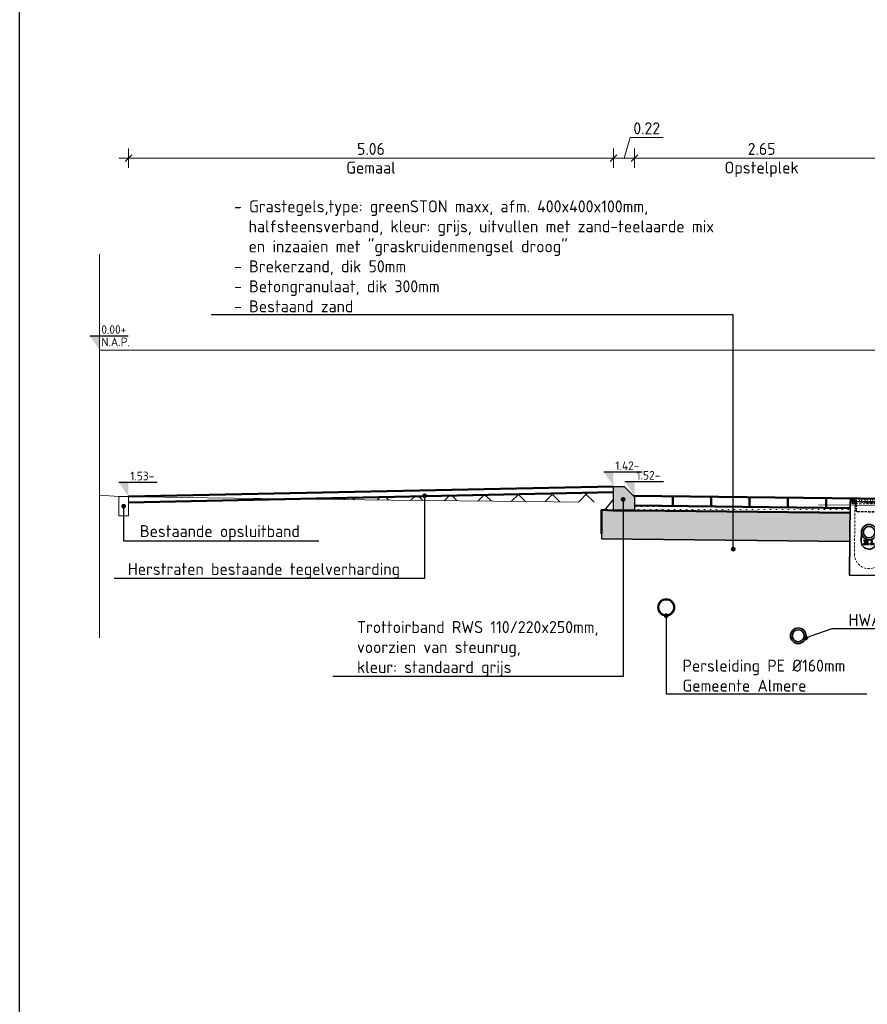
# Model space of a CAD drawing. Header units: metres. Extents: x 2162321 to 2882343, y 1364975 to 1365021.
# Tile 2 of 16: x 2162321 to 2162330, y 1364990 to 1365000. Entities that reach past the tile are written whole.
import ezdxf
from ezdxf import colors
from ezdxf.entities.mleader import LeaderData, LeaderLine
from ezdxf.lldxf.tags import DXFTag
from ezdxf.math import Vec2, Vec3

# ---------------------------------------------------------------- set-up
doc = ezdxf.new("R2010")
doc.units = ezdxf.units.M
for name, pattern in [('AL-NAP_LIJN-SO', [15.25, 12, -1.5, 0.25, -1.5]), ('HIDDEN', [0.375, 0.25, -0.125]), ('ZZ-AFBREEK-SO', [7, 4, -1, 1, -1])]:
    doc.linetypes.add(name, pattern=pattern)
doc.layers.get('Defpoints').update_dxf_attribs({"color": 151})
for name, color, linetype, lineweight in [('B-WE-GR-MAAIVELD-GD', 253, 'Continuous', 18), ('B-WE-VH-KANTOPSLUITING_OPSLUITBAND-SD', 150, 'Continuous', 18), ('N-WE-AM-AFBREEKLIJN-G', 7, 'ZZ-AFBREEK-SO', 18), ('N-WE-GW-GROND_ONTGRAVEN-AD-100', 7, 'Continuous', 18), ('N-WE-GW-GROND_ZAND_CUNETZAND-AD-100', 50, 'Continuous', 18), ('N-WE-IE-MEUBILAIR_WEGMEUBILAIR_PAAL-G', 7, 'Continuous', 35), ('N-WE-RI-HWA_KOLK_STRAATKOLK-GD', 150, 'Continuous', 50), ('N-WE-VH-FUNDERING_GRANULAAT-AD-50', 7, 'Continuous', 18), ('N-WE-VH-FUNDERING_GRANULAAT_MENG-GD', 252, 'Continuous', 50), ('N-WE-VH-KANTOPSLUITING_TROTTOIRBAND_RWS_110 220-SD', 210, 'Continuous', 25), ('N-WE-VH-VERHARDING_GRASBETONSTEEN-GD', 70, 'Continuous', 50), ('N-WE-VH-VERHARDING_OPEN_BETONELEMENT-GD', 90, 'Continuous', 50), ('N-WE-VH-VERHARDING_OPEN_TEGEL-GD', 90, 'Continuous', 50), ('X-XX-AL-M', 7, 'Continuous', 18), ('X-XX-AL-NAP-G', 7, 'AL-NAP_LIJN-SO', 18), ('X-XX-AL-PEILMAAT-SD', 7, 'Continuous', 25), ('X-XX-AL-T25', 7, 'Continuous', 25)]:
    doc.layers.add(name, color=color, linetype=linetype, lineweight=lineweight)
doc.layers.add('N-WE-RI-PERSLEIDING_Ø75mm-G', color=6, linetype='RI-PERS-SO', lineweight=35, true_color=0xff00ff)
doc.layers.add('N-XX-RI-HWA-A', color=7, linetype='Continuous', lineweight=35, true_color=0x0051ff)
doc.layers.add('X-XX-AL-TEKENBLAD_HULPLIJN-GD', color=7, linetype='Continuous', lineweight=25, plot=False)
doc.styles.add('NLCS-ISO', font='NLCS-ISO.ttf')
doc.styles.add('NLCS-ISO-M50-T25', font='NLCS-ISO.ttf', dxfattribs={"height": 0.125})
tags = doc.linetypes.add('RI-PERS-SO', pattern='A,7,-2,["P",Standard,S=1.8,R=0,X=-0.5,Y=-0.9],-2,7,-2,[102,NLCS.SHX,S=1,R=180,X=0,Y=0],-2', length=22).pattern_tags.tags
tags[6] = DXFTag(74, 10)
doc.dimstyles.new('NLCS-M50-T25-SCHRAP_L2_H2', dxfattribs={"dimscale": 0.05, "dimtxt": 2.5, "dimasz": 1.4, "dimexe": 2, "dimexo": 2, "dimgap": 0.7, "dimtad": 1, "dimzin": 0, "dimdsep": 46, "dimtxsty": 'NLCS-ISO-M50-T25', "dimblk": 'OBLIQUE', "dimcen": 0, "dimdle": 2, "dimclrd": 256, "dimclre": 256, "dimclrt": 256, "dimazin": 0, "dimtfac": 1, "dimtdec": 3, "dimtofl": 0, "dimtmove": 0, "dimatfit": 3, "dimldrblk": 'OBLIQUE', "dimfxl": 2, "dimfxlon": 1, "dimtfillclr": 256, "dimtolj": 1, "dimtzin": 0, "dimlwd": -1, "dimlwe": -1, "dimarcsym": 0})

# ---------------------------------------------------------------- blocks, each defined once
blk = doc.blocks.new('SAL-PEILMAAT_INFRACAD_R01-SOD')
blk.add_line((-2, 3), (6, 3))
blk.add_solid([(-2, 3), (0, 3), (0, 0)])
at = {"style": 'NLCS-ISO'}
for tag, p in [('...', (0.4, 3.4)), ('REF', (0.4, 0.8))]:
    blk.add_attdef(tag, p, '', height=1.8, dxfattribs=at)
blk = doc.blocks.new('SVH-KANTOPSLUITING_RWS_110 220X250-D')
h = blk.add_hatch(color=254)
h.dxf.hatch_style = 1
h.paths.add_polyline_path([(0, 0), (-0.11, 0), (-0.22, -0.11), (-0.22, -0.25), (0, -0.25)])
at = {"flags": 128}
blk.add_lwpolyline([(-0.22, -0.25), (0, -0.25), (0, 0), (-0.11, 0), (-0.22, -0.11)], close=True, dxfattribs=at)
blk = doc.blocks.new('_Oblique')
at = {"color": 0, "linetype": 'ByBlock', "lineweight": -2}
blk.add_line((-0.5, -0.5), (0.5, 0.5), dxfattribs=at)
blk = doc.blocks.new('*D60')
at = {"layer": 'Defpoints', "color": 0, "transparency": 16777216}
for p in [(2162327.208, 1364998.661), (2162327.208, 1364995.141), (2162329.858, 1364995.111)]:
    blk.add_point(p, dxfattribs=at)
at = {"layer": 'X-XX-AL-M', "transparency": 16777216}
for p, q in [((2162327.208, 1364998.561), (2162327.208, 1364998.761)), ((2162329.858, 1364998.561), (2162329.858, 1364998.761)), ((2162329.958, 1364998.661), (2162327.108, 1364998.661))]:
    blk.add_line(p, q, dxfattribs=at)
at = {"layer": 'X-XX-AL-M', "transparency": 16777216, "xscale": 0.06999999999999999, "yscale": 0.06999999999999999, "zscale": 0.06999999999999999, "rotation": 180}
blk.add_blockref('_Oblique', (2162327.208, 1364998.661), dxfattribs=at)
at = {"layer": 'X-XX-AL-M', "transparency": 16777216, "xscale": 0.06999999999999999, "yscale": 0.06999999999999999, "zscale": 0.06999999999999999}
blk.add_blockref('_Oblique', (2162329.858, 1364998.661), dxfattribs=at)
at = {"layer": 'X-XX-AL-M', "transparency": 16777216, "char_height": 0.125, "attachment_point": 5, "style": 'NLCS-ISO-M50-T25'}
for s, insert in [('\\A1;2.65', (2162328.533, 1364998.758)), ('\\A1;Opstelplek', (2162328.533, 1364998.545))]:
    blk.add_mtext(s, dxfattribs=dict(at, insert=insert))
blk = doc.blocks.new('*D61')
at = {"layer": 'Defpoints', "color": 0, "transparency": 16777216}
for p in [(2162326.988, 1364998.661), (2162326.988, 1364995.241), (2162327.208, 1364995.131)]:
    blk.add_point(p, dxfattribs=at)
at = {"layer": 'X-XX-AL-M', "transparency": 16777216}
for p, q in [((2162327.098, 1364998.661), (2162327.162, 1364998.876)), ((2162327.162, 1364998.876), (2162327.507, 1364998.876)), ((2162326.988, 1364998.561), (2162326.988, 1364998.761)), ((2162327.208, 1364998.561), (2162327.208, 1364998.761)), ((2162327.308, 1364998.661), (2162326.888, 1364998.661))]:
    blk.add_line(p, q, dxfattribs=at)
at = {"layer": 'X-XX-AL-M', "transparency": 16777216, "xscale": 0.06999999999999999, "yscale": 0.06999999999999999, "zscale": 0.06999999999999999, "rotation": 180}
blk.add_blockref('_Oblique', (2162326.988, 1364998.661), dxfattribs=at)
at = {"layer": 'X-XX-AL-M', "transparency": 16777216, "xscale": 0.06999999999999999, "yscale": 0.06999999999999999, "zscale": 0.06999999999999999}
blk.add_blockref('_Oblique', (2162327.208, 1364998.661), dxfattribs=at)
at = {"layer": 'X-XX-AL-M', "transparency": 16777216, "insert": (2162327.335, 1364998.973), "char_height": 0.125, "attachment_point": 5, "style": 'NLCS-ISO-M50-T25'}
blk.add_mtext('\\A1;0.22', dxfattribs=at)
blk = doc.blocks.new('*D62')
at = {"layer": 'Defpoints', "color": 0, "transparency": 16777216}
for p in [(2162321.928, 1364998.661), (2162326.988, 1364995.241), (2162321.928, 1364995.134)]:
    blk.add_point(p, dxfattribs=at)
at = {"layer": 'X-XX-AL-M', "transparency": 16777216}
for p, q in [((2162321.928, 1364998.561), (2162321.928, 1364998.761)), ((2162326.988, 1364998.561), (2162326.988, 1364998.761)), ((2162327.088, 1364998.661), (2162321.828, 1364998.661))]:
    blk.add_line(p, q, dxfattribs=at)
at = {"layer": 'X-XX-AL-M', "transparency": 16777216, "xscale": 0.06999999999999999, "yscale": 0.06999999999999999, "zscale": 0.06999999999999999, "rotation": 180}
blk.add_blockref('_Oblique', (2162321.928, 1364998.661), dxfattribs=at)
at = {"layer": 'X-XX-AL-M', "transparency": 16777216, "xscale": 0.06999999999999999, "yscale": 0.06999999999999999, "zscale": 0.06999999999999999}
blk.add_blockref('_Oblique', (2162326.988, 1364998.661), dxfattribs=at)
at = {"layer": 'X-XX-AL-M', "transparency": 16777216, "char_height": 0.125, "attachment_point": 5, "style": 'NLCS-ISO-M50-T25'}
for s, insert in [('\\A1;5.06', (2162324.458, 1364998.758)), ('\\A1;Gemaal', (2162324.458, 1364998.563))]:
    blk.add_mtext(s, dxfattribs=dict(at, insert=insert))
blk = doc.blocks.new('B-SVH-KANTOPSLUITING_OPSLUITBAND_100X200-D')
at = {"flags": 128}
blk.add_lwpolyline([(-0.1, -0.2), (0, -0.2), (0, 0), (-0.1, 0)], close=True, dxfattribs=at)
blk = doc.blocks.new('SAL-PEILMAAT_INFRACAD_H01-SOD')
blk.add_line((-2, 3), (6, 3))
blk.add_solid([(-2, 3), (0, 3), (0, 0)])
at = {"style": 'NLCS-ISO'}
blk.add_attdef('...', (0.4, 3.4), '', height=1.8, dxfattribs=at)
blk = doc.blocks.new('STR-9401')
at = {"layer": 'N-WE-RI-HWA_KOLK_STRAATKOLK-GD', "lineweight": 35}
blk.add_lwpolyline([(0.4, 0.767), (0.4, 0), (0, 0), (0, 0.767)], close=True, dxfattribs=at)
at = {"layer": 'N-WE-RI-HWA_KOLK_STRAATKOLK-GD', "lineweight": 18}
for points in [[(0.001, 0.767), (0, 0.767)], [(0.05, 0.745), (0.043, 0.745), (0.042, 0.745), (0.042, 0.745), (0.024, 0.759), (0.023, 0.745), (0.018, 0.745), (0.017, 0.762), (0.012, 0.767), (0.011, 0.767), (0.011, 0.767), (0.01, 0.767), (0.01, 0.767)], [(0.015, 0.799), (0.017, 0.774), (0.029, 0.766)], [(0.033, 0.799), (0.031, 0.799), (0.028, 0.798), (0.025, 0.797), (0.023, 0.795), (0.021, 0.793), (0.019, 0.79), (0.019, 0.789)], [(0.019, 0.777), (0.019, 0.776), (0.021, 0.774), (0.023, 0.771), (0.025, 0.769), (0.028, 0.768), (0.031, 0.768), (0.033, 0.767)], [(0.045, 0.783), (0.022, 0.783)], [(0.029, 0.799), (0.03, 0.79)], [(0.032, 0.776), (0.032, 0.767)], [(0.033, 0.772), (0.033, 0.795)], [(0.062, 0.765), (0.04, 0.767)], [(0.04, 0.758), (0.051, 0.75), (0.051, 0.745)], [(0.043, 0.767), (0.043, 0.767), (0.044, 0.767), (0.045, 0.767), (0.045, 0.768), (0.046, 0.768), (0.046, 0.768), (0.061, 0.792), (0.061, 0.793), (0.062, 0.794), (0.062, 0.795), (0.061, 0.796), (0.061, 0.797), (0.061, 0.797), (0.06, 0.798), (0.059, 0.799), (0.059, 0.799), (0.058, 0.799), (0.057, 0.799)], [(0.05, 0.732), (0.05, 0.745), (0.051, 0.745), (0.081, 0.745)], [(0.05, 0.695), (0.05, 0.72)], [(0.066, 0.747), (0.066, 0.773), (0.066, 0.775), (0.065, 0.777), (0.064, 0.779), (0.063, 0.781), (0.062, 0.782), (0.06, 0.783), (0.058, 0.784), (0.056, 0.784)], [(0.06, 0.71), (0.06, 0.735)], [(0.066, 0.71), (0.066, 0.735)], [(0.099, 0.762), (0.074, 0.764)], [(0.097, 0.799), (0.096, 0.799), (0.095, 0.799), (0.095, 0.799), (0.094, 0.798), (0.094, 0.798), (0.093, 0.797), (0.093, 0.796), (0.093, 0.795), (0.093, 0.794), (0.093, 0.793), (0.101, 0.763), (0.102, 0.763), (0.102, 0.762), (0.102, 0.762), (0.103, 0.762), (0.103, 0.761), (0.103, 0.761), (0.104, 0.761)], [(0.119, 0.745), (0.094, 0.745)], [(0.11, 0.761), (0.11, 0.761), (0.111, 0.761), (0.111, 0.761), (0.111, 0.761), (0.112, 0.761), (0.112, 0.762), (0.112, 0.762), (0.113, 0.763), (0.121, 0.793), (0.121, 0.794), (0.122, 0.795), (0.121, 0.796), (0.121, 0.797), (0.121, 0.798), (0.12, 0.798), (0.119, 0.799), (0.119, 0.799), (0.118, 0.799), (0.117, 0.799)], [(0.136, 0.758), (0.111, 0.76)], [(0.156, 0.745), (0.131, 0.745)], [(0.19, 0.755), (0.171, 0.755), (0.149, 0.757)], [(0.175, 0.799), (0.176, 0.799), (0.177, 0.799), (0.177, 0.799), (0.178, 0.798), (0.179, 0.798), (0.179, 0.797), (0.179, 0.796), (0.18, 0.795), (0.18, 0.794), (0.179, 0.793), (0.17, 0.759), (0.169, 0.759), (0.169, 0.758), (0.168, 0.758), (0.167, 0.757), (0.166, 0.757), (0.163, 0.757), (0.163, 0.757), (0.162, 0.758), (0.161, 0.758), (0.161, 0.759), (0.16, 0.759), (0.15, 0.793), (0.15, 0.794), (0.15, 0.795), (0.15, 0.796), (0.151, 0.797), (0.151, 0.798), (0.152, 0.798), (0.153, 0.799), (0.153, 0.799), (0.154, 0.799), (0.155, 0.799)], [(0.194, 0.745), (0.169, 0.745)], [(0.238, 0.757), (0.221, 0.755), (0.202, 0.755)], [(0.231, 0.745), (0.206, 0.745)], [(0.213, 0.799), (0.212, 0.799), (0.212, 0.799), (0.211, 0.799), (0.21, 0.798), (0.209, 0.798), (0.209, 0.797), (0.209, 0.796), (0.208, 0.795), (0.208, 0.794), (0.209, 0.793), (0.219, 0.759), (0.219, 0.759), (0.219, 0.758), (0.22, 0.758), (0.221, 0.757), (0.222, 0.757), (0.225, 0.757), (0.225, 0.757), (0.226, 0.758), (0.227, 0.758), (0.227, 0.759), (0.228, 0.759), (0.238, 0.793), (0.238, 0.794), (0.238, 0.795), (0.238, 0.796), (0.237, 0.797), (0.237, 0.798), (0.236, 0.798), (0.236, 0.799), (0.235, 0.799), (0.234, 0.799), (0.233, 0.799)], [(0.211, 0.799), (0.209, 0.797)], [(0.269, 0.745), (0.244, 0.745)], [(0.275, 0.76), (0.25, 0.758)], [(0.25, 0.758), (0.25, 0.756), (0.263, 0.758)], [(0.271, 0.799), (0.27, 0.799), (0.269, 0.799), (0.269, 0.799), (0.268, 0.798), (0.268, 0.798), (0.267, 0.797), (0.267, 0.796), (0.267, 0.795), (0.267, 0.794), (0.267, 0.793), (0.276, 0.763), (0.276, 0.763), (0.276, 0.762), (0.276, 0.762), (0.277, 0.761), (0.277, 0.761), (0.277, 0.761), (0.278, 0.761), (0.278, 0.761)], [(0.29, 0.762), (0.29, 0.76), (0.276, 0.759)], [(0.306, 0.745), (0.281, 0.745)], [(0.284, 0.761), (0.285, 0.761), (0.285, 0.762), (0.286, 0.762), (0.286, 0.763), (0.287, 0.763), (0.287, 0.764), (0.295, 0.793), (0.295, 0.794), (0.295, 0.795), (0.295, 0.796), (0.295, 0.797), (0.295, 0.798), (0.294, 0.798), (0.293, 0.799), (0.293, 0.799), (0.292, 0.799), (0.291, 0.799)], [(0.312, 0.764), (0.287, 0.762)], [(0.349, 0.767), (0.349, 0.745), (0.319, 0.745)], [(0.342, 0.767), (0.325, 0.766)], [(0.332, 0.799), (0.331, 0.799), (0.331, 0.799), (0.33, 0.799), (0.329, 0.798), (0.328, 0.797), (0.328, 0.797), (0.328, 0.796), (0.328, 0.795), (0.328, 0.794), (0.328, 0.793), (0.328, 0.792), (0.343, 0.768), (0.343, 0.768), (0.344, 0.768), (0.344, 0.768), (0.345, 0.768), (0.345, 0.767), (0.346, 0.767)], [(0.334, 0.747), (0.334, 0.773), (0.334, 0.775), (0.334, 0.776), (0.335, 0.778), (0.336, 0.78)], [(0.334, 0.71), (0.334, 0.735)], [(0.34, 0.747), (0.34, 0.773), (0.34, 0.774)], [(0.34, 0.71), (0.34, 0.735)], [(0.354, 0.799), (0.354, 0.797), (0.342, 0.797), (0.342, 0.799)], [(0.35, 0.745), (0.349, 0.745)], [(0.396, 0.767), (0.396, 0.767), (0.396, 0.768), (0.395, 0.768), (0.395, 0.768), (0.394, 0.768), (0.394, 0.769), (0.394, 0.77), (0.39, 0.788), (0.39, 0.789), (0.39, 0.79), (0.389, 0.791), (0.388, 0.791), (0.388, 0.792), (0.387, 0.792), (0.386, 0.792), (0.386, 0.792), (0.373, 0.792), (0.373, 0.792), (0.372, 0.792), (0.371, 0.792), (0.371, 0.791), (0.37, 0.791), (0.369, 0.79), (0.369, 0.789), (0.369, 0.788), (0.364, 0.762), (0.364, 0.761), (0.364, 0.76), (0.363, 0.76), (0.363, 0.76), (0.362, 0.76), (0.362, 0.759), (0.361, 0.759), (0.358, 0.759), (0.357, 0.759), (0.357, 0.759), (0.356, 0.759), (0.356, 0.759), (0.356, 0.758), (0.355, 0.758), (0.355, 0.757), (0.355, 0.756), (0.355, 0.747), (0.355, 0.747), (0.355, 0.746), (0.354, 0.746), (0.354, 0.745), (0.353, 0.745), (0.353, 0.745), (0.35, 0.745), (0.35, 0.732)], [(0.35, 0.72), (0.35, 0.695)], [(0.355, 0.799), (0.354, 0.799)], [(0.362, 0.799), (0.356, 0.767)], [(0.357, 0.767), (0.363, 0.799)], [(0.399, 0.767), (0.4, 0.767)], [(0.05, 0.657), (0.05, 0.682)], [(0.05, 0.62), (0.05, 0.645)], [(0.112, 0.665), (0.138, 0.665)], [(0.112, 0.66), (0.138, 0.66)], [(0.15, 0.665), (0.175, 0.665)], [(0.15, 0.66), (0.175, 0.66)], [(0.188, 0.665), (0.213, 0.665)], [(0.188, 0.66), (0.213, 0.66)], [(0.225, 0.665), (0.25, 0.665)], [(0.225, 0.66), (0.25, 0.66)], [(0.262, 0.665), (0.287, 0.665)], [(0.262, 0.66), (0.287, 0.66)], [(0.3, 0.665), (0.328, 0.665), (0.329, 0.665), (0.33, 0.666), (0.331, 0.666), (0.332, 0.667), (0.333, 0.668), (0.333, 0.669), (0.334, 0.67), (0.334, 0.671), (0.334, 0.672), (0.334, 0.697)], [(0.35, 0.682), (0.35, 0.657)], [(0.35, 0.645), (0.35, 0.62)], [(0.05, 0.583), (0.05, 0.608)], [(0.05, 0.545), (0.05, 0.57)], [(0.05, 0.507), (0.05, 0.532)], [(0.35, 0.608), (0.35, 0.583)], [(0.35, 0.57), (0.35, 0.545)], [(0.35, 0.532), (0.35, 0.507)], [(0.05, 0.47), (0.05, 0.495)], [(0.05, 0.433), (0.05, 0.458)], [(0.05, 0.395), (0.05, 0.42)], [(0.35, 0.495), (0.35, 0.47)], [(0.35, 0.458), (0.35, 0.433)], [(0.35, 0.42), (0.35, 0.395)], [(0.05, 0.357), (0.05, 0.382)], [(0.05, 0.32), (0.05, 0.345)], [(0.174, 0.318), (0.197, 0.318), (0.197, 0.321), (0.175, 0.321), (0.177, 0.324), (0.197, 0.324), (0.197, 0.326), (0.178, 0.326), (0.18, 0.329), (0.197, 0.329), (0.197, 0.331), (0.181, 0.331), (0.183, 0.334), (0.197, 0.334), (0.197, 0.336), (0.184, 0.336), (0.186, 0.339), (0.183, 0.339), (0.197, 0.365), (0.143, 0.365), (0.158, 0.339), (0.155, 0.339), (0.157, 0.336), (0.143, 0.336), (0.143, 0.334), (0.158, 0.334), (0.159, 0.331), (0.143, 0.331), (0.143, 0.329), (0.161, 0.329), (0.162, 0.326), (0.143, 0.326), (0.143, 0.324), (0.164, 0.324), (0.166, 0.321), (0.143, 0.321), (0.143, 0.318), (0.166, 0.318)], [(0.35, 0.382), (0.35, 0.357)], [(0.35, 0.345), (0.35, 0.32)], [(0.05, 0.283), (0.05, 0.308)], [(0.05, 0.245), (0.05, 0.27)], [(0.052, 0.197), (0.051, 0.204), (0.05, 0.22), (0.05, 0.232)], [(0.35, 0.232), (0.35, 0.22), (0.349, 0.204), (0.348, 0.197)], [(0.35, 0.308), (0.35, 0.283)], [(0.35, 0.27), (0.35, 0.245)], [(0.055, 0.184), (0.058, 0.172), (0.063, 0.161)], [(0.068, 0.15), (0.071, 0.143), (0.08, 0.129), (0.081, 0.128)], [(0.089, 0.119), (0.091, 0.117), (0.103, 0.105), (0.108, 0.102)], [(0.293, 0.102), (0.297, 0.105), (0.309, 0.117), (0.311, 0.119)], [(0.319, 0.129), (0.329, 0.143), (0.333, 0.15)], [(0.338, 0.161), (0.342, 0.172), (0.346, 0.185)], [(0.118, 0.095), (0.13, 0.087), (0.14, 0.083)], [(0.151, 0.078), (0.16, 0.075), (0.175, 0.072)], [(0.188, 0.071), (0.192, 0.07), (0.208, 0.07), (0.213, 0.071)], [(0.225, 0.072), (0.24, 0.075), (0.249, 0.079)], [(0.261, 0.083), (0.27, 0.087), (0.283, 0.095)]]:
    blk.add_lwpolyline(points, dxfattribs=at)
at = {"layer": 'N-WE-RI-HWA_KOLK_STRAATKOLK-GD', "lineweight": 35}
for points in [[(0.001, 0.767), (0.002, 0.799), (0.398, 0.799), (0.399, 0.767)], [(0.12, 0.45), (0.12, 0.353)], [(0.28, 0.45), (0.28, 0.353)]]:
    blk.add_lwpolyline(points, dxfattribs=at)
at = {"layer": 'N-WE-RI-HWA_KOLK_STRAATKOLK-GD', "lineweight": 25}
blk.add_lwpolyline([(0.003, 0.799), (0.002, 0.799)], dxfattribs=at)
at = {"layer": 'N-WE-RI-HWA_KOLK_STRAATKOLK-GD', "lineweight": 18}
for points in [[(0.06, 0.747), (0.06, 0.773, 0.455039), (0.052, 0.779)], [(0.1, 0.66), (0.072, 0.66, -0.405019), (0.06, 0.672), (0.06, 0.697)], [(0.1, 0.665), (0.072, 0.665, -0.39269), (0.066, 0.672), (0.066, 0.697)], [(0.3, 0.66), (0.328, 0.66, 0.405019), (0.34, 0.672), (0.34, 0.697)]]:
    blk.add_lwpolyline(points, format="xyb", dxfattribs=at)
for points in [[(0.17, 0.322), (0.148, 0.363), (0.193, 0.363)], [(0.163, 0.347), (0.163, 0.358), (0.166, 0.358), (0.166, 0.359), (0.159, 0.359), (0.159, 0.358), (0.162, 0.358), (0.162, 0.347)], [(0.172, 0.334), (0.171, 0.334), (0.169, 0.334), (0.169, 0.334), (0.168, 0.335), (0.168, 0.336), (0.167, 0.336), (0.167, 0.335), (0.167, 0.333), (0.168, 0.333), (0.169, 0.333), (0.171, 0.333), (0.172, 0.333), (0.173, 0.333), (0.173, 0.334), (0.174, 0.335), (0.174, 0.337), (0.173, 0.338), (0.173, 0.339), (0.172, 0.339), (0.171, 0.34), (0.17, 0.34), (0.169, 0.34), (0.169, 0.341), (0.168, 0.341), (0.168, 0.342), (0.169, 0.342), (0.169, 0.343), (0.17, 0.343), (0.171, 0.343), (0.171, 0.343), (0.172, 0.342), (0.172, 0.342), (0.173, 0.342), (0.173, 0.343), (0.172, 0.344), (0.172, 0.345), (0.171, 0.345), (0.17, 0.345), (0.169, 0.345), (0.168, 0.344), (0.167, 0.343), (0.167, 0.342), (0.167, 0.341), (0.167, 0.34), (0.168, 0.339), (0.169, 0.338), (0.17, 0.338), (0.171, 0.338), (0.172, 0.338), (0.172, 0.337), (0.173, 0.336), (0.173, 0.335), (0.172, 0.335)], [(0.181, 0.348), (0.181, 0.349), (0.181, 0.35), (0.181, 0.351), (0.181, 0.352), (0.181, 0.353), (0.18, 0.353), (0.181, 0.353), (0.181, 0.355), (0.181, 0.355), (0.181, 0.356), (0.181, 0.357), (0.181, 0.358), (0.18, 0.359), (0.179, 0.359), (0.175, 0.359), (0.175, 0.347), (0.179, 0.347), (0.18, 0.347)], [(0.179, 0.354), (0.176, 0.354), (0.176, 0.358), (0.179, 0.358), (0.18, 0.357), (0.18, 0.357), (0.18, 0.356), (0.18, 0.356), (0.18, 0.355), (0.18, 0.354)], [(0.179, 0.349), (0.176, 0.349), (0.176, 0.352), (0.179, 0.352), (0.18, 0.352), (0.18, 0.352), (0.18, 0.351), (0.18, 0.35), (0.18, 0.349), (0.18, 0.349)]]:
    blk.add_lwpolyline(points, close=True, dxfattribs=at)
at = {"layer": 'N-WE-RI-HWA_KOLK_STRAATKOLK-GD', "lineweight": 25}
for points in [[(0.253, 0.331), (0.208, 0.331), (0.208, 0.323), (0.253, 0.323)], [(0.238, 0.361), (0.223, 0.361), (0.223, 0.346), (0.238, 0.346)]]:
    blk.add_lwpolyline(points, close=True, dxfattribs=at)
at = {"layer": 'N-WE-RI-HWA_KOLK_STRAATKOLK-GD', "lineweight": 35}
for centre, radius in [((0.034, 0.783), 0.00729), ((0.2, 0.45), 0.0802), ((0.2, 0.45), 0.06)]:
    blk.add_circle(centre, radius, dxfattribs=at)
blk.add_arc((0.2, 0.353), 0.0802, 180, 360, dxfattribs=at)
blk = doc.blocks.new('_Dot')
at = {"color": 0, "linetype": 'ByBlock', "lineweight": -2}
blk.add_line((-0.5, 0), (-1, 0), dxfattribs=at)
at = {"color": 0, "linetype": 'ByBlock', "const_width": 0.5}
blk.add_lwpolyline([(-0.25, 0, 1), (0.25, 0, 1)], format="xyb", close=True, dxfattribs=at)

msp = doc.modelspace()

# ---------------------------------------------------------------- hatches: boundary and pattern name
at = {"layer": 'N-WE-GW-GROND_ONTGRAVEN-AD-100'}
h = msp.add_hatch(dxfattribs=at)
h.set_pattern_fill('AGW-WERK_ONTGRAVEN_AANVULLEN-SO', color=256, scale=0.05, pattern_type=2)
h.set_pattern_definition([(135, (0, 1), (-0.176776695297, -0.176776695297), []), (45, (0, 1), (-0.176776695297, 0.176776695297), [])])
h.paths.add_polyline_path([(2162326.988, 1364995.181), (2162325.03, 1364995.14, -0.322897), (2162325.018, 1364995.131, -0.311315), (2162325.007, 1364995.139), (2162323.634, 1364995.11), (2162324.672, 1364995.096), (2162326.095, 1364995.082), (2162326.964, 1364995.073), (2162326.988, 1364995.101)])
at = {"layer": 'N-WE-GW-GROND_ZAND_CUNETZAND-AD-100'}
h = msp.add_hatch(dxfattribs=at)
h.set_pattern_fill('AGW-GROND_ZAND_CUNETZAND-SOD', color=256, scale=0.05, pattern_type=2)
h.set_pattern_definition([(0, (0, 1), (0.03125, 0.03125), [0, -0.0625])])
h.paths.add_polyline_path([(2162327.208, 1364995.041), (2162327.208, 1364994.991), (2162329.456, 1364994.965), (2162329.457, 1364995.015)])
at = {"layer": 'N-WE-VH-FUNDERING_GRANULAAT-AD-50'}
h = msp.add_hatch(dxfattribs=at)
h.set_pattern_fill('AVH-FUNDERING_GRANULAAT_BETON-SOD', color=256, scale=0.05, angle=-2.2279, pattern_type=2)
h.set_pattern_definition([(357.7721115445, (0.01395, 1.03699), (0.203736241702, 0.092149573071), [0.05, -0.45]), (16.2070615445, (0.035042, 0.93609), (0.2037362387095, 0.09214980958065), [0.079057, -1.502082]), (69.3371615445, (0.01395, 1.03699), (0.147943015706, -0.055793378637), [0.079057, -0.079057]), (87.7721115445, (0.03504, 0.93609), (-0.092149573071, 0.203736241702), [0.05, -0.45]), (106.2070615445, (0.06391, 1.035042), (-0.09214980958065, 0.2037362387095), [0.079057, -1.502082]), (159.3371615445, (-0.03699, 1.01395), (0.055793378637, 0.147943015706), [0.079057, -0.079057]), (177.7721115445, (-0.01395, 0.96301), (-0.203736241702, -0.092149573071), [0.05, -0.45]), (196.2070615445, (-0.035042, 1.06391), (-0.2037362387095, -0.09214980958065), [0.079057, -1.502082]), (267.7721115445, (-0.03504, 1.06391), (0.092149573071, -0.203736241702), [0.05, -0.45]), (286.2070615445, (-0.06391, 0.964958), (0.09214980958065, -0.2037362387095), [0.079057, -1.502082])])
h.paths.add_polyline_path([(2162332.489, 1364995.013), (2162332.491, 1364995.013), (2162333.369, 1364995.004), (2162334.249, 1364994.995), (2162337.158, 1364995.097), (2162337.158, 1364995.106)])
h.paths.add_polyline_path([(2162327.208, 1364994.991), (2162326.988, 1364994.991), (2162326.863, 1364994.995), (2162326.862, 1364994.695), (2162329.453, 1364994.665), (2162329.456, 1364994.965)])
h.paths.add_polyline_path([(2162337.159, 1364994.806), (2162337.158, 1364995.097), (2162334.249, 1364994.995), (2162333.369, 1364995.004), (2162332.491, 1364995.013), (2162332.489, 1364995.013), (2162329.858, 1364994.961), (2162329.856, 1364994.961), (2162329.853, 1364994.661), (2162329.853, 1364994.661)])

# ---------------------------------------------------------------- linework, layer by layer
msp.add_lwpolyline([(2162327.208, 1364994.991), (2162326.988, 1364994.991), (2162326.863, 1364994.995), (2162326.862, 1364994.695), (2162329.453, 1364994.665), (2162329.456, 1364994.965), (2162327.208, 1364994.991)], close=True)
at = {"layer": 'B-WE-GR-MAAIVELD-GD', "linetype": 'HIDDEN', "lineweight": 13, "ltscale": 20, "flags": 128}
msp.add_lwpolyline([(2162321.626, 1364995.149), (2162321.828, 1364995.134), (2162321.928, 1364995.134), (2162322.484, 1364995.125), (2162324.672, 1364995.096), (2162326.095, 1364995.082), (2162327.52, 1364995.067), (2162330.91, 1364995.029), (2162332.491, 1364995.013), (2162333.369, 1364995.004), (2162334.249, 1364994.995), (2162337.289, 1364995.101), (2162337.568, 1364995.111), (2162339.635, 1364995.027), (2162340.811, 1364994.979), (2162341.23, 1364994.966), (2162342.629, 1364994.926), (2162343.782, 1364994.864), (2162350.645, 1364994.588), (2162351.204, 1364994.564)], dxfattribs=at)
at = {"layer": 'N-WE-AM-AFBREEKLIJN-G', "flags": 128}
msp.add_lwpolyline([(2162321.626, 1364997.661), (2162321.626, 1364992.661)], dxfattribs=at)
at = {"layer": 'N-WE-IE-MEUBILAIR_WEGMEUBILAIR_PAAL-G', "flags": 128}
msp.add_lwpolyline([(2162326.862, 1364994.695), (2162329.453, 1364994.665)], dxfattribs=at)
at = {"layer": 'N-WE-RI-PERSLEIDING_Ø75mm-G', "linetype": 'ByBlock'}
for radius in [0.087, 0.08]:
    msp.add_circle((2162327.538, 1364993.98), radius, dxfattribs=at)
at = {"layer": 'N-WE-VH-FUNDERING_GRANULAAT_MENG-GD', "flags": 128}
msp.add_lwpolyline([(2162329.456, 1364994.965), (2162327.208, 1364994.991), (2162326.988, 1364994.991), (2162326.863, 1364994.995), (2162326.862, 1364994.745)], dxfattribs=at)
at = {"layer": 'N-WE-VH-VERHARDING_GRASBETONSTEEN-GD', "flags": 128}
for points in [[(2162329.858, 1364995.111), (2162327.198, 1364995.141)], [(2162327.608, 1364995.136), (2162327.606, 1364995.036)], [(2162328.008, 1364995.132), (2162328.006, 1364995.032)], [(2162328.408, 1364995.127), (2162328.406, 1364995.027)], [(2162328.808, 1364995.123), (2162328.806, 1364995.023)], [(2162329.208, 1364995.118), (2162329.205, 1364995.018)], [(2162329.457, 1364995.015), (2162327.208, 1364995.041)]]:
    msp.add_lwpolyline(points, dxfattribs=at)
at = {"layer": 'N-WE-VH-VERHARDING_OPEN_BETONELEMENT-GD', "lineweight": -2, "ltscale": 15}
msp.add_lwpolyline([(2162326.897, 1364994.994), (2162326.986, 1364995.099)], dxfattribs=at)
at = {"layer": 'N-WE-VH-VERHARDING_OPEN_TEGEL-GD', "flags": 128}
for points in [[(2162326.988, 1364995.241), (2162321.928, 1364995.134)], [(2162326.989, 1364995.181), (2162321.929, 1364995.074)]]:
    msp.add_lwpolyline(points, dxfattribs=at)
at = {"layer": 'N-XX-RI-HWA-A'}
for radius in [0.0813, 0.0625]:
    msp.add_circle((2162328.915, 1364993.684), radius, dxfattribs=at)
at = {"layer": 'X-XX-AL-NAP-G', "flags": 128}
msp.add_lwpolyline([(2162321.626, 1364996.661), (2162351.204, 1364996.661)], dxfattribs=at)
at = {"layer": 'X-XX-AL-TEKENBLAD_HULPLIJN-GD', "color": 2, "flags": 128}
msp.add_lwpolyline([(2162320.794, 1365020.63), (2162368.244, 1365020.63), (2162368.244, 1364979.58), (2162320.794, 1364979.58)], close=True, dxfattribs=at)

# ---------------------------------------------------------------- block references
at = {"rotation": 359.3475433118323}
msp.add_blockref('STR-9401', (2162329.449, 1364994.316), dxfattribs=at)
at = {"layer": 'B-WE-VH-KANTOPSLUITING_OPSLUITBAND-SD'}
msp.add_blockref('B-SVH-KANTOPSLUITING_OPSLUITBAND_100X200-D', (2162321.928, 1364995.134), dxfattribs=at)
at = {"layer": 'N-WE-VH-KANTOPSLUITING_TROTTOIRBAND_RWS_110 220-SD', "xscale": -1}
msp.add_blockref('SVH-KANTOPSLUITING_RWS_110 220X250-D', (2162326.988, 1364995.241), dxfattribs=at)
at = {"layer": 'X-XX-AL-PEILMAAT-SD', "xscale": 0.05, "yscale": 0.05, "zscale": 0.05}
for name, p, values in [('SAL-PEILMAAT_INFRACAD_R01-SOD', (2162321.626, 1364996.661), {'...': '0.00+', 'REF': 'N.A.P.'}), ('SAL-PEILMAAT_INFRACAD_H01-SOD', (2162326.988, 1364995.241), {'...': '1.42-'}), ('SAL-PEILMAAT_INFRACAD_H01-SOD', (2162321.928, 1364995.134), {'...': '1.53-'}), ('SAL-PEILMAAT_INFRACAD_H01-SOD', (2162327.208, 1364995.141), {'...': '1.52-'})]:
    msp.add_blockref(name, p, dxfattribs=at).add_auto_attribs(values)

# ---------------------------------------------------------------- dimensions: what is measured, and where the dimension line sits
at = {"layer": 'X-XX-AL-M'}
dim = msp.add_linear_dim(base=(2162326.988, 1364998.661), p1=(2162327.208, 1364995.131), p2=(2162326.988, 1364995.241), dimstyle='NLCS-M50-T25-SCHRAP_L2_H2', override={"dimtmove": 1}, dxfattribs=at)
dim.commit()
dim.dimension.update_dxf_attribs({"geometry": '*D61', "text_midpoint": (2162327.197, 1364998.973)})
dim = msp.add_linear_dim(base=(2162321.928, 1364998.661), p1=(2162326.988, 1364995.241), p2=(2162321.928, 1364995.134), text='<>\\XGemaal', dimstyle='NLCS-M50-T25-SCHRAP_L2_H2', override={"dimtmove": 1}, dxfattribs=at)
dim.commit()
dim.dimension.update_dxf_attribs({"geometry": '*D62', "text_midpoint": (2162324.458, 1364998.661)})
dim = msp.add_linear_dim(base=(2162327.208, 1364998.661), p1=(2162329.858, 1364995.111), p2=(2162327.208, 1364995.141), text='<>\\XOpstelplek', dimstyle='NLCS-M50-T25-SCHRAP_L2_H2', dxfattribs=at)
dim.commit()
dim.dimension.update_dxf_attribs({"geometry": '*D60', "text_midpoint": (2162328.533, 1364998.661)})

# ---------------------------------------------------------------- leaders
at = {"layer": 'X-XX-AL-T25'}
ml = msp.add_multileader_mtext('Standard', dxfattribs=at)
ml.set_content('\\pxi-3,l4,t4;- Grastegels,type: greenSTON maxx, afm. 400x400x100mm, \\P  halfsteensverband, kleur: grijs, uitvullen met zand-teelaarde mix \\P  en inzaaien met "graskruidenmengsel droog"\\P- Brekerzand, dik 50mm\\P- Betongranulaat, dik 300mm\\P- Bestaand zand', color=256, style='NLCS-ISO-M50-T25')
ml.set_leader_properties(color=256, linetype='ByLayer', lineweight=-1)
ml.set_arrow_properties(name='DOT')
ml.build(insert=Vec2(0, 0))
ml.multileader.update_dxf_attribs({"text_left_attachment_type": 5, "text_right_attachment_type": 5, "dogleg_length": 0.125, "arrow_head_size": 0.05})
ctx = ml.context
ctx.base_point, ctx.char_height, ctx.arrow_head_size, ctx.landing_gap_size, ctx.plane_origin = Vec3(2162322.86, 1364997.03), 0.125, 0.05, 0.045, Vec3(2162328.237, 1364995.056)
ctx.left_attachment, ctx.right_attachment = 5, 5
notes = []
notes.append((ctx, [(0, (1, 1, 0), (2162328.237, 1364997.03), (-1, 0), 0.125, [(3, [(2162328.237, 1364994.587), (2162328.237, 1364994.784), (2162328.237, 1364995.006), (2162328.237, 1364995.129)], 0, [])])]))
ctx.mtext.insert, ctx.mtext.flow_direction = Vec3(2162322.905, 1364998.222), 5
ml = msp.add_multileader_mtext('Standard', dxfattribs=at)
ml.set_content('Herstraten bestaande tegelverharding', color=256, style='NLCS-ISO-M50-T25')
ml.set_leader_properties(color=256, linetype='ByLayer', lineweight=-1)
ml.set_arrow_properties(name='DOT')
ml.build(insert=Vec2(0, 0))
ml.multileader.update_dxf_attribs({"text_left_attachment_type": 5, "text_right_attachment_type": 5, "dogleg_length": 0.125, "arrow_head_size": 0.05})
ctx = ml.context
ctx.base_point, ctx.char_height, ctx.arrow_head_size, ctx.landing_gap_size, ctx.plane_origin = Vec3(2162321.878, 1364994.28), 0.125, 0.05, 0.045, Vec3(2162320.835, 1364992.827)
ctx.left_attachment, ctx.right_attachment = 5, 5
notes.append((ctx, [(1, (1, 1, 0), (2162325.018, 1364994.28), (-1, 0), 0.125, [(0, [(2162325.018, 1364995.143)], 0, [])])]))
ctx.mtext.insert, ctx.mtext.width, ctx.mtext.flow_direction = Vec3(2162321.923, 1364994.442), 3.54828, 5
ml = msp.add_multileader_mtext('Standard', dxfattribs=at)
ml.set_content('Trottoirband RWS 110/220x250mm,\\Pvoorzien van steunrug,\\Pkleur: standaard grijs', color=256, style='NLCS-ISO-M50-T25')
ml.set_leader_properties(color=256, linetype='ByLayer', lineweight=-1)
ml.set_arrow_properties(name='DOT')
ml.build(insert=Vec2(0, 0))
ml.multileader.update_dxf_attribs({"text_left_attachment_type": 5, "text_right_attachment_type": 5, "dogleg_length": 0.125, "arrow_head_size": 0.05})
ctx = ml.context
ctx.base_point, ctx.char_height, ctx.arrow_head_size, ctx.landing_gap_size, ctx.plane_origin = Vec3(2162324.268, 1364993.258), 0.125, 0.05, 0.045, Vec3(2162326.083, 1364992.771)
ctx.left_attachment, ctx.right_attachment = 5, 5
notes.append((ctx, [(1, (1, 1, 0), (2162327.089, 1364993.258), (-1, 0), 0.125, [(0, [(2162327.089, 1364995.105)], 0, [])])]))
ctx.mtext.insert, ctx.mtext.width, ctx.mtext.flow_direction = Vec3(2162324.313, 1364993.837), 4.3624, 5
ml = msp.add_multileader_mtext('Standard', dxfattribs=at)
ml.set_content('Bestaande opsluitband', color=256, style='NLCS-ISO-M50-T25')
ml.set_leader_properties(color=256, linetype='ByLayer', lineweight=-1)
ml.set_arrow_properties(name='DOT')
ml.build(insert=Vec2(0, 0))
ml.multileader.update_dxf_attribs({"text_left_attachment_type": 5, "text_right_attachment_type": 5, "dogleg_length": 0.125, "arrow_head_size": 0.05})
ctx = ml.context
ctx.base_point, ctx.char_height, ctx.arrow_head_size, ctx.landing_gap_size, ctx.plane_origin = Vec3(2162322.003, 1364994.675), 0.125, 0.05, 0.045, Vec3(2162321.042, 1364994.31)
ctx.left_attachment, ctx.right_attachment = 5, 5
notes.append((ctx, [(0, (1, 1, 0), (2162321.878, 1364994.675), (1, 0), 0.125, [(0, [(2162321.878, 1364995.034)], 0, [])])]))
ctx.mtext.insert, ctx.mtext.width, ctx.mtext.flow_direction = Vec3(2162322.048, 1364994.837), 3.54828, 5
ml = msp.add_multileader_mtext('Standard', dxfattribs=at)
ml.set_content('Persleiding PE %%C160mm\\PGemeente Almere', color=256, style='NLCS-ISO-M50-T25')
ml.set_leader_properties(color=256, linetype='ByLayer', lineweight=-1)
ml.set_arrow_properties(name='DOT')
ml.build(insert=Vec2(0, 0))
ml.multileader.update_dxf_attribs({"text_left_attachment_type": 5, "text_right_attachment_type": 5, "dogleg_length": 0.125, "arrow_head_size": 0.05})
ctx = ml.context
ctx.base_point, ctx.char_height, ctx.arrow_head_size, ctx.landing_gap_size, ctx.plane_origin = Vec3(2162327.663, 1364993.077), 0.125, 0.05, 0.045, Vec3(2162327.538, 1364993.799)
ctx.left_attachment, ctx.right_attachment = 5, 5
notes.append((ctx, [(0, (1, 1, 0), (2162327.538, 1364993.077), (1, 0), 0.125, [(0, [(2162327.538, 1364993.893)], 0, [])])]))
ctx.mtext.insert, ctx.mtext.flow_direction = Vec3(2162327.708, 1364993.435), 5
ml = msp.add_multileader_mtext('Standard', dxfattribs=at)
ml.set_content('HWA PVC %%C125', color=256, style='NLCS-ISO-M50-T25')
ml.set_leader_properties(color=256, linetype='ByLayer', lineweight=-1)
ml.set_arrow_properties(name='DOT')
ml.build(insert=Vec2(0, 0))
ml.multileader.update_dxf_attribs({"text_left_attachment_type": 5, "text_right_attachment_type": 5, "dogleg_length": 0.125, "arrow_head_size": 0.05})
ctx = ml.context
ctx.base_point, ctx.char_height, ctx.arrow_head_size, ctx.landing_gap_size, ctx.plane_origin = Vec3(2162329.395, 1364993.761), 0.125, 0.05, 0.045, Vec3(2162330.274, 1364994.008)
ctx.left_attachment, ctx.right_attachment = 5, 5
notes.append((ctx, [(1, (1, 1, 0), (2162329.27, 1364993.761), (1, 0), 0.125, [(0, [(2162328.994, 1364993.662)], 0, [])])]))
ctx.mtext.insert, ctx.mtext.flow_direction = Vec3(2162329.44, 1364993.911), 5
for ctx, leaders in notes:
    for number, flags, end, landing, length, lines in leaders:
        leader = LeaderData()
        leader.index, (leader.has_last_leader_line, leader.has_dogleg_vector, leader.attachment_direction) = number, flags
        leader.last_leader_point, leader.dogleg_vector, leader.dogleg_length = Vec3(end), Vec3(landing), length
        for number, points, colour, breaks in lines:
            line = LeaderLine()
            line.index, line.vertices, line.color, line.breaks = number, Vec3.list(points), colors.encode_raw_color(colour), breaks
            leader.lines.append(line)
        ctx.leaders.append(leader)

doc.saveas('drawing.dxf')
